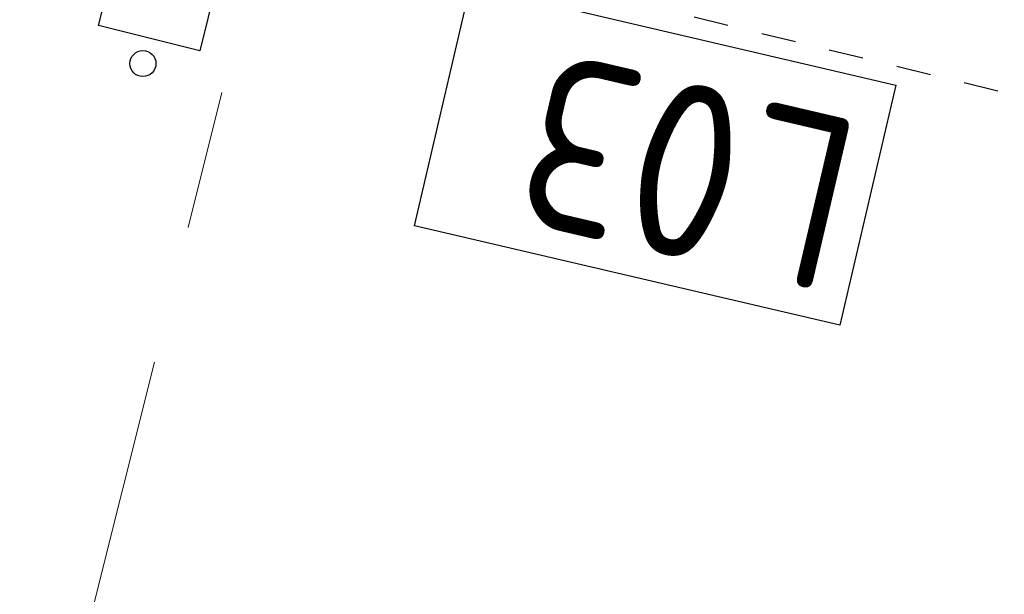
# Model space of a CAD drawing. Header units: metres. Extents: x 116958 to 118326, y 475500 to 477904.
# Tile 74 of 256: x 117446.81 to 117449.64, y 476417.54 to 476419.2. Entities that reach past the tile are written whole.
import ezdxf

# ---------------------------------------------------------------- set-up
doc = ezdxf.new("R2010")
doc.units = ezdxf.units.M
doc.header["$LTSCALE"] = 0.2
doc.linetypes.add('HIDDEN', pattern=[4, 2, -2])
doc.linetypes.add('VH-OPSLUITBAND_80X200', pattern=[14, 8, -2, 2, -2])
doc.layers.get('0').update_dxf_attribs({"color": 6})
doc.layers.add('B-WE-IE-MEUBILAIR-G', color=252, linetype='Continuous')
doc.layers.add('N-WE-IE-MEUBILAIR_WEGMEUBILAIR_VERKEERSBORD-G', color=7, linetype='Continuous')
doc.layers.add('B-WE-VH-KANTOPSLUITING_OPSLUITBAND_80X200-G', color=252, linetype='VH-OPSLUITBAND_80X200', lineweight=18)
doc.styles.get("Standard").update_dxf_attribs({"font": 'isocp.shx'})

# ---------------------------------------------------------------- blocks, each defined once
blk = doc.blocks.new('Abri')
at = {"linetype": 'HIDDEN'}
blk.add_line((0, 0), (3000, 0), dxfattribs=at)
blk = doc.blocks.new('Papierb')
blk.add_lwpolyline([(349.7, 199.8), (649.7, 199.8), (649.7, -100.2), (49.7, -100.2), (49.7, 199.8), (349.7, 199.8)])
for centre in [(-24.8, 50.1), (725.2, 50.1)]:
    blk.add_circle(centre, 37.5)

msp = doc.modelspace()

# ---------------------------------------------------------------- linework, layer by layer
at = {"layer": 'B-WE-VH-KANTOPSLUITING_OPSLUITBAND_80X200-G'}
msp.add_line((117446.808, 476416.66), (117448.085, 476421.77), dxfattribs=at)
at = {"layer": 'N-WE-IE-MEUBILAIR_WEGMEUBILAIR_VERKEERSBORD-G'}
msp.add_lwpolyline([(117449.1692, 476418.3187), (117447.9447, 476418.605), (117448.1063, 476419.2964), (117449.3309, 476419.01)], close=True, dxfattribs=at)

# ---------------------------------------------------------------- block references
at = {"layer": 'B-WE-IE-MEUBILAIR-G'}
for name, p, xscale, yscale, zscale, rotation in [('Abri', (117448.1672, 476419.3481), 0.0009999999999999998, 0.0009999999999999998, 0.0009999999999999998, 346.3300819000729), ('Papierb', (117447.29, 476419.7878), 0.000999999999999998, 0.000999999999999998, 0.000999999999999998, 255.9690331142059)]:
    msp.add_blockref(name, p, dxfattribs=dict(at, xscale=xscale, yscale=yscale, zscale=zscale, rotation=rotation))

# ---------------------------------------------------------------- texts
at = {"layer": 'N-WE-IE-MEUBILAIR_WEGMEUBILAIR_VERKEERSBORD-G'}
msp.add_text('L03', height=0.5, rotation=166.8394, dxfattribs=at).set_placement((117449.2472, 476418.8987))

doc.saveas('drawing.dxf')
